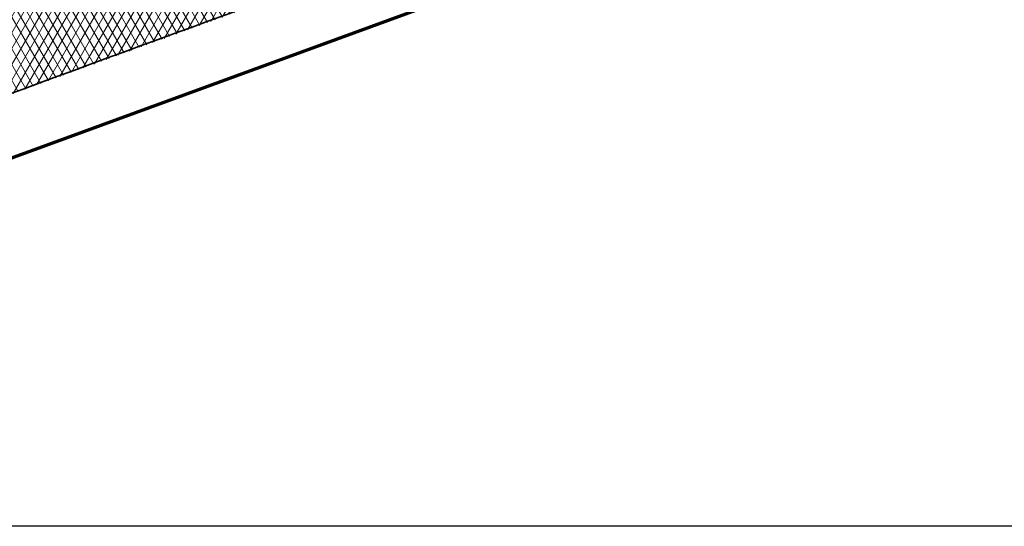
# Model space of a CAD drawing. Header units: metres. Extents: x 109063 to 109671, y 521086 to 521391.
# Tile 35 of 85: x 109394 to 109431, y 521086 to 521105. Entities that reach past the tile are written whole.
import ezdxf

# ---------------------------------------------------------------- set-up
doc = ezdxf.new("R2010")
doc.units = ezdxf.units.M
for name, color, linetype, lineweight in [('N-WE-KG-WERKGRENS_FASE 3A-G', 10, 'XX-WERKGRENS_CIRCEL', 70), ('N-WE-VH-GESLOTENVERHARDING_ASFALT-A-200', 12, 'Continuous', 18), ('N-WE-VH-KANTVERHARDING_WEG-G', 4, 'Continuous', 35)]:
    doc.layers.add(name, color=color, linetype=linetype, lineweight=lineweight)
doc.layers.add('X-XX-AL-HULPLIJN-G', color=2, linetype='Continuous', lineweight=30, plot=False)
doc.linetypes.add('XX-WERKGRENS_CIRCEL', pattern='A,10,-2.5,[69,NLCS.SHX,S=1,R=0,X=0,Y=0],-2.5', length=15)

msp = doc.modelspace()

# ---------------------------------------------------------------- hatches: boundary and pattern name
at = {"layer": 'N-WE-VH-GESLOTENVERHARDING_ASFALT-A-200'}
h = msp.add_hatch(dxfattribs=at)
h.set_pattern_fill('AVH-ASFALT-SO', color=256, scale=0.3, pattern_type=2)
h.set_pattern_definition([(59.99999999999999, (109286.1259114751, 521173.818035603), (-0.2598076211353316, 0.15), []), (120, (109286.1259114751, 521173.818035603), (-0.2598076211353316, -0.1499999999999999), [])])
edge = h.paths.add_edge_path()
edge.add_line((109389.9618748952, 521124.3162092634), (109394.6640884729, 521126.0163082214))
edge.add_line((109394.6640884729, 521126.0163082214), (109398.2064089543, 521116.0274168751))
edge.add_arc((109403.8626360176, 521118.0291899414), 6.000000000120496, 199.4891802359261, 289.431322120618)
edge.add_line((109405.8586963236, 521112.3709443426), (109408.2570137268, 521113.2195551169))
edge.add_line((109408.2570137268, 521113.2195551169), (109409.9300765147, 521108.4911970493))
edge.add_line((109409.9300765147, 521108.4911970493), (109389.4775761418, 521101.0310624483))
edge.add_line((109389.4775761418, 521101.0310624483), (109387.6863311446, 521105.8290899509))
edge.add_line((109387.6863311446, 521105.8290899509), (109389.974779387, 521106.6934460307))
edge.add_arc((109387.854738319, 521112.3064154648), 5.999999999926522, 290.6917519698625, 379.4891802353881)
edge.add_line((109393.5109653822, 521114.3081885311), (109389.9618748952, 521124.3162092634))

# ---------------------------------------------------------------- linework, layer by layer
at = {"layer": 'N-WE-KG-WERKGRENS_FASE 3A-G', "flags": 128}
msp.add_lwpolyline([(109325.9852332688, 521089.8910932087), (109318.9760571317, 521087.0978909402), (109317.7590229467, 521090.309987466), (109323.357371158, 521094.5927836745), (109238.4538672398, 521245.3845682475), (109219.9931327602, 521235.5744317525), (109205.0619311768, 521230.4052660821), (109136.2816851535, 521195.4929384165), (109151.5240084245, 521165.7113477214), (109133.2028725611, 521154.3715778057), (109118.9696618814, 521166.6262537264), (109096.8843987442, 521210.7721939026), (109081.120412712, 521240.820995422), (109089.4095320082, 521256.9049150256), (109098.8363948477, 521261.0039478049), (109101.0469468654, 521258.3100999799, 0.2809903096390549), (109115.1462138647, 521256.2338187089), (109161.4842590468, 521279.6825050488), (109182.4904605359, 521274.1877775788), (109197.3839371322, 521282.2296759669), (109207.4112759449, 521265.0189018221), (109222.7429781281, 521273.1301225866), (109202.6840457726, 521306.8191775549), (109330.8540994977, 521375.9574288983), (109334.104, 521366.956), (109359.3516825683, 521304.007), (109395.9162471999, 521316.7672097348), (109395.0141397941, 521304.6535815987), (109407.2230513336, 521303.0447394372), (109419.64739346, 521302.2786755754), (109418.2075103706, 521287.5559015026), (109409.707725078, 521288.4081365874), (109419.0129940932, 521237.7529619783), (109418.5617118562, 521234.8638802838), (109426.4451687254, 521234.1849934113), (109428.101254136, 521222.0663919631), (109421.2783488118, 521222.2228370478), (109442.3452389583, 521149.2477334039), (109444.2102913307, 521130.5296853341), (109415.0556148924, 521118.9952378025), (109417.9415997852, 521109.0171095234), (109389.799825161, 521098.7344669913), (109393.2185847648, 521089.1254520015), (109386.1181887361, 521086.7501851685), (109367.9337236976, 521091.6482577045), (109364.1064529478, 521102.4370652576)], format="xyb", close=True, dxfattribs=at)
at = {"layer": 'N-WE-VH-KANTVERHARDING_WEG-G', "flags": 128}
msp.add_lwpolyline([(109408.2578177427, 521113.2172828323), (109409.9300765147, 521108.4911970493, 0.003773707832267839), (109389.4775761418, 521101.0310624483), (109387.6863311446, 521105.8290899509)], format="xyb", dxfattribs=at)
at = {"layer": 'X-XX-AL-HULPLIJN-G', "flags": 128}
msp.add_lwpolyline([(109450.778944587, 521086.1636206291), (109258.2672749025, 521086.1636206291), (109258.2672749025, 521243.9113074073), (109450.778944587, 521243.9113074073)], close=True, dxfattribs=at)

doc.saveas('drawing.dxf')
